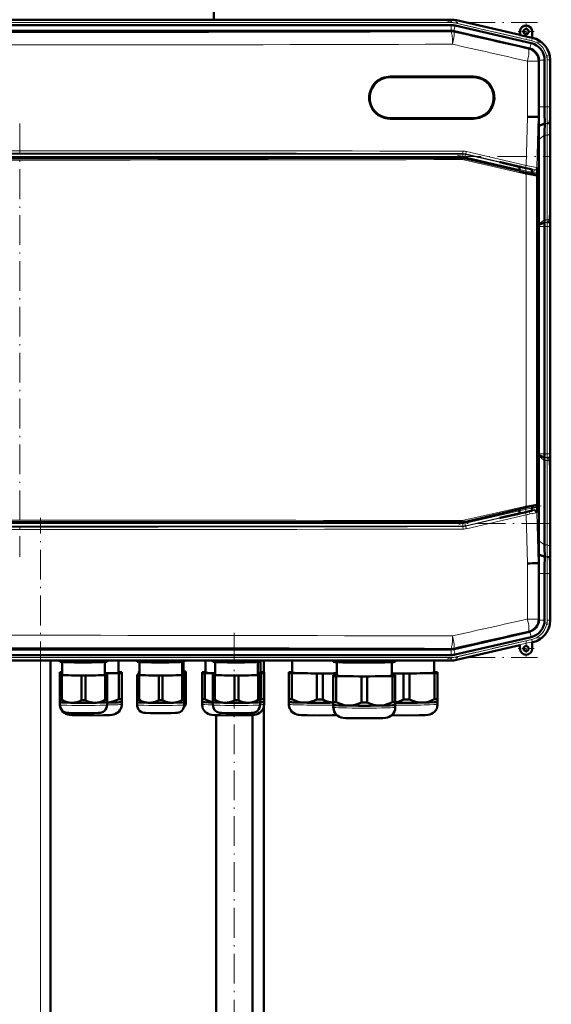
# Model space of a CAD drawing. Extents: x -1976 to 2357, y -1962 to 888.
# Tile 20 of 53: x -1455 to -1241, y -142 to 255. Entities that reach past the tile are written whole.
import ezdxf

# ---------------------------------------------------------------- set-up
doc = ezdxf.new("R2010")
doc.units = 0
doc.linetypes.add('DASHDOT', pattern=[18.5, 12, -3, 0.5, -3])

msp = doc.modelspace()

# ---------------------------------------------------------------- linework, layer by layer
at = {"color": 7, "lineweight": 50}
for p, q in [((-1281.06, 255.21), (-1629.12, 255.21)), ((-1296.05, 255.21), (-1608.85, 255.21)), ((-1296.05, 255.21), (-1281.06, 255.21)), ((-1278.98, 254.98), (-1253.4, 249.07)), ((-1278.98, 254.98), (-1253.4, 249.07)), ((-1629.09, 250.74), (-1281.08, 250.74)), ((-1296.05, 253.03), (-1608.85, 253.03)), ((-1296.05, 253.03), (-1281.06, 253.03)), ((-1281.08, 250.74), (-1281.06, 250.74)), ((-1249.58, 243.6), (-1279.96, 250.61)), ((-1279.47, 252.85), (-1248.9, 245.79)), ((-1253.4, 249.07), (-1253.4, 250.42)), ((-1253.33, 248.99), (-1253.33, 250.42)), ((-1248.47, 250.42), (-1248.47, 247.86)), ((-1248.4, 250.42), (-1248.4, 247.92)), ((-1253.33, 248.99), (-1253.4, 249.07)), ((-1253.33, 248.99), (-1248.47, 247.86)), ((-1248.47, 247.86), (-1248.4, 247.92)), ((-1248.4, 247.92), (-1248.21, 247.87)), ((-1245.71, 238.73), (-1245.71, 238.91)), ((-1245.71, 238.73), (-1245.71, 220.11)), ((-1243.42, 238.91), (-1243.42, 220.11)), ((-1241.24, 239.11), (-1241.24, 220.11)), ((-1241.24, 238.91), (-1241.24, 220.11)), ((-1305.71, 232.01), (-1272.21, 232.01)), ((-1272.21, 215.51), (-1305.71, 215.51)), ((-1246.38, 215.98), (-1246.03, 215.97)), ((-1245.7, 215.97), (-1246.03, 215.97)), ((-1241.21, 215.96), (-1241.38, 213.77)), ((-1243.38, 213.37), (-1245.76, 212.39)), ((-1241.24, 213.03), (-1241.24, 178.89)), ((-1241.24, 213.03), (-1241.24, 178.89)), ((-1245.81, 175.97), (-1245.81, 206.93)), ((-1243.42, 208.62), (-1243.42, 174.47)), ((-1276.98, 199.5), (-1633.19, 199.5)), ((-1275.85, 199.37), (-1253.53, 194.21)), ((-1254.29, 196.04), (-1261.54, 197.71)), ((-1261.15, 197.71), (-1261.54, 197.71)), ((-1261.15, 197.71), (-1254.29, 196.13)), ((-1254.29, 196.13), (-1252.87, 195.8)), ((-1254.29, 196.04), (-1254.29, 196.13)), ((-1253.53, 195.87), (-1254.29, 196.04)), ((-1253.53, 195.95), (-1253.53, 194.14)), ((-1252.87, 195.8), (-1252.17, 195.64)), ((-1252.17, 195.64), (-1252.02, 195.61)), ((-1252.02, 195.61), (-1251.04, 195.38)), ((-1248.54, 194.77), (-1248.54, 192.98)), ((-1248.54, 193.06), (-1248.43, 193.04)), ((-1248.43, 193.04), (-1247.85, 192.89)), ((-1247.85, 192.89), (-1246.83, 192.65)), ((-1246.46, 193.7), (-1246.5, 192.38)), ((-1246.45, 192.16), (-1246.45, 59.78)), ((-1246.45, 175.98), (-1245.81, 175.97)), ((-1245.72, 172.85), (-1245.81, 175.97)), ((-1241.26, 175.96), (-1241.43, 173.77)), ((-1245.71, 172.43), (-1245.72, 172.85)), ((-1243.43, 173.38), (-1245.71, 172.43)), ((-1245.71, 171.82), (-1245.71, 172.43)), ((-1245.71, 80.11), (-1245.71, 171.82)), ((-1243.42, 171.82), (-1243.42, 80.11)), ((-1241.24, 171.82), (-1241.24, 80.11)), ((-1241.24, 171.82), (-1241.24, 80.11)), ((-1245.71, 79.5), (-1245.72, 79.08)), ((-1245.71, 80.11), (-1245.71, 79.5)), ((-1243.43, 78.55), (-1245.71, 79.5)), ((-1246.45, 75.95), (-1245.81, 75.96)), ((-1245.72, 79.08), (-1245.81, 75.96)), ((-1245.81, 75.96), (-1245.81, 45)), ((-1243.42, 43.31), (-1243.42, 77.45)), ((-1241.26, 75.96), (-1241.43, 78.15)), ((-1241.24, 38.89), (-1241.24, 73.03)), ((-1241.24, 38.89), (-1241.24, 73.03)), ((-1253.53, 57.73), (-1275.85, 52.58)), ((-1254.29, 55.89), (-1261.54, 54.21)), ((-1261.15, 54.21), (-1254.29, 55.8)), ((-1254.29, 55.8), (-1252.87, 56.13)), ((-1253.53, 56.06), (-1254.29, 55.89)), ((-1254.29, 55.89), (-1254.29, 55.8)), ((-1253.53, 57.81), (-1253.53, 55.98)), ((-1252.87, 56.13), (-1252.17, 56.29)), ((-1252.17, 56.29), (-1252.02, 56.32)), ((-1252.02, 56.32), (-1251.04, 56.55)), ((-1248.54, 57.16), (-1248.54, 58.96)), ((-1248.43, 58.91), (-1248.54, 58.88)), ((-1247.85, 59.06), (-1248.43, 58.91)), ((-1246.83, 59.29), (-1247.85, 59.06)), ((-1246.46, 58.23), (-1246.5, 59.56)), ((-1633.19, 52.45), (-1276.98, 52.45)), ((-1261.15, 54.21), (-1261.54, 54.21)), ((-1246.03, 35.96), (-1246.38, 35.95)), ((-1245.7, 35.96), (-1246.03, 35.96)), ((-1243.38, 38.55), (-1245.76, 39.54)), ((-1245.76, 39.54), (-1245.73, 37.78)), ((-1245.73, 37.78), (-1245.7, 35.96)), ((-1241.21, 35.96), (-1241.38, 38.15)), ((-1245.71, 13.2), (-1245.71, 31.82)), ((-1243.42, 13.02), (-1243.42, 31.82)), ((-1241.24, 12.82), (-1241.24, 31.82)), ((-1241.24, 13.02), (-1241.24, 31.82)), ((-1245.71, 13.2), (-1245.71, 13.02)), ((-1249.58, 8.33), (-1279.96, 1.32)), ((-1279.47, -0.92), (-1248.9, 6.14)), ((-1248.4, 4.01), (-1248.21, 4.06)), ((-1248.4, 1.51), (-1248.4, 4.01)), ((-1629.09, 1.19), (-1281.08, 1.19)), ((-1281.08, 1.19), (-1281.06, 1.19)), ((-1278.98, -3.05), (-1253.4, 2.85)), ((-1253.4, 2.85), (-1253.4, 1.51)), ((-1281.06, -3.29), (-1629.12, -3.29)), ((-1296.05, -1.1), (-1608.85, -1.1)), ((-1296.05, -3.29), (-1608.85, -3.29)), ((-1442.69, -579.04), (-1442.69, -3.29)), ((-1438.86, -3.64), (-1438.86, -3.29)), ((-1438.86, -3.64), (-1438.86, -3.81)), ((-1438.81, -3.82), (-1438.86, -3.81)), ((-1438.08, -3.67), (-1438.08, -3.29)), ((-1437.96, -9.1), (-1437.96, -3.91)), ((-1430.14, -3.79), (-1430.14, -3.29)), ((-1428.58, -3.79), (-1428.58, -3.29)), ((-1420.76, -3.91), (-1420.76, -9.1)), ((-1420.64, -3.67), (-1420.64, -3.29)), ((-1419.91, -3.82), (-1419.86, -3.81)), ((-1419.86, -3.64), (-1419.86, -3.29)), ((-1419.86, -3.81), (-1419.86, -3.64)), ((-1415.26, -8.2), (-1415.26, -3.29)), ((-1407.74, -3.64), (-1407.74, -3.29)), ((-1407.74, -3.64), (-1407.74, -3.81)), ((-1407.69, -3.82), (-1407.74, -3.81)), ((-1406.96, -3.67), (-1406.96, -3.29)), ((-1406.84, -9.1), (-1406.84, -3.9)), ((-1399.02, -3.79), (-1399.02, -3.29)), ((-1397.46, -3.79), (-1397.46, -3.29)), ((-1389.64, -3.9), (-1389.64, -9.1)), ((-1389.52, -3.67), (-1389.52, -3.29)), ((-1388.97, -3.85), (-1388.97, -7.9)), ((-1388.78, -3.82), (-1388.74, -3.81)), ((-1388.74, -3.64), (-1388.74, -3.29)), ((-1388.74, -3.81), (-1388.74, -3.64)), ((-1380.22, -3.29), (-1380.22, -8.2)), ((-1377.18, -3.64), (-1377.18, -3.29)), ((-1377.18, -3.64), (-1377.18, -3.81)), ((-1377.14, -3.82), (-1377.18, -3.81)), ((-1376.41, -3.67), (-1376.41, -3.29)), ((-1376.28, -9.1), (-1376.28, -3.91)), ((-1368.46, -3.79), (-1368.46, -3.29)), ((-1366.91, -3.79), (-1366.91, -3.29)), ((-1359.08, -3.91), (-1359.08, -9.1)), ((-1358.96, -3.67), (-1358.96, -3.29)), ((-1358.23, -3.82), (-1358.18, -3.81)), ((-1358.18, -3.64), (-1358.18, -3.29)), ((-1358.18, -3.81), (-1358.18, -3.64)), ((-1357.92, -8.2), (-1357.92, -3.29)), ((-1356.69, -3.29), (-1356.69, -8.04)), ((-1345.22, -3.29), (-1345.22, -8.2)), ((-1328.62, -3.6), (-1328.62, -3.29)), ((-1328.62, -3.6), (-1328.62, -3.81)), ((-1328.56, -3.83), (-1328.62, -3.81)), ((-1327.43, -3.66), (-1327.43, -3.29)), ((-1327.27, -3.95), (-1327.27, -9.4)), ((-1317.3, -3.81), (-1317.3, -3.29)), ((-1314.93, -3.81), (-1314.93, -3.29)), ((-1304.97, -9.4), (-1304.97, -3.95)), ((-1304.8, -3.66), (-1304.8, -3.29)), ((-1303.68, -3.83), (-1303.62, -3.81)), ((-1303.62, -3.6), (-1303.62, -3.29)), ((-1303.62, -3.81), (-1303.62, -3.6)), ((-1296.05, -1.1), (-1281.06, -1.1)), ((-1287.92, -8.2), (-1287.92, -3.29)), ((-1407.07, -7.78), (-1407.07, -8.02)), ((-1388.85, -7.74), (-1388.97, -7.74)), ((-1388.07, -8.02), (-1388.07, -7.78)), ((-1438.91, -8.04), (-1438.91, -8.35)), ((-1438.91, -8.35), (-1438.91, -18.85)), ((-1438.86, -8.98), (-1438.86, -9.22)), ((-1438.86, -9.22), (-1438.86, -19.18)), ((-1437.96, -8.94), (-1438.08, -8.94)), ((-1438.08, -9.25), (-1430.14, -9.37)), ((-1438.08, -9.25), (-1438.08, -19.21)), ((-1430.14, -9.37), (-1430.14, -19.33)), ((-1428.58, -9.37), (-1420.64, -9.25)), ((-1428.58, -9.37), (-1428.58, -19.33)), ((-1420.76, -8.49), (-1415.1, -8.4)), ((-1420.64, -8.94), (-1420.76, -8.94)), ((-1420.64, -9.25), (-1420.64, -19.21)), ((-1419.86, -9.22), (-1419.86, -8.98)), ((-1419.86, -9.22), (-1419.86, -19.18)), ((-1415.1, -7.99), (-1415.26, -7.99)), ((-1415.1, -8.4), (-1415.1, -18.91)), ((-1413.91, -8.35), (-1413.91, -8.04)), ((-1413.91, -8.35), (-1413.91, -18.85)), ((-1407.74, -8.98), (-1407.74, -9.22)), ((-1407.74, -9.22), (-1407.74, -19.17)), ((-1407.07, -8.02), (-1407.07, -8.95)), ((-1406.84, -8.94), (-1406.96, -8.94)), ((-1406.96, -9.25), (-1399.02, -9.37)), ((-1406.96, -9.25), (-1406.96, -19.21)), ((-1399.02, -9.37), (-1399.02, -19.33)), ((-1397.46, -9.37), (-1389.52, -9.25)), ((-1397.46, -9.37), (-1397.46, -19.33)), ((-1389.64, -8.06), (-1388.85, -8.05)), ((-1389.52, -8.94), (-1389.64, -8.94)), ((-1389.52, -9.25), (-1389.52, -19.21)), ((-1388.85, -8.05), (-1388.85, -8.97)), ((-1388.74, -9.22), (-1388.74, -8.98)), ((-1388.74, -9.22), (-1388.74, -19.17)), ((-1388.07, -8.02), (-1388.07, -17.97)), ((-1381.57, -8.04), (-1381.57, -8.35)), ((-1381.57, -8.35), (-1381.57, -18.85)), ((-1380.22, -7.99), (-1380.38, -7.99)), ((-1380.38, -8.4), (-1376.28, -8.47)), ((-1380.38, -8.4), (-1380.38, -18.91)), ((-1377.18, -8.98), (-1377.18, -9.22)), ((-1377.18, -9.22), (-1377.18, -19.18)), ((-1376.28, -8.94), (-1376.41, -8.94)), ((-1376.41, -9.25), (-1368.46, -9.37)), ((-1376.41, -9.25), (-1376.41, -19.21)), ((-1368.46, -9.37), (-1368.46, -19.33)), ((-1366.91, -9.37), (-1358.96, -9.25)), ((-1366.91, -9.37), (-1366.91, -19.33)), ((-1359.08, -8.42), (-1357.76, -8.4)), ((-1358.96, -8.94), (-1359.08, -8.94)), ((-1358.96, -9.25), (-1358.96, -19.21)), ((-1358.18, -9.22), (-1358.18, -8.98)), ((-1358.18, -9.22), (-1358.18, -19.18)), ((-1357.76, -7.99), (-1357.92, -7.99)), ((-1357.76, -8.4), (-1357.76, -18.91)), ((-1356.57, -8.35), (-1356.57, -8.04)), ((-1356.57, -8.35), (-1356.57, -18.85)), ((-1346.57, -8.04), (-1346.57, -8.35)), ((-1346.57, -8.35), (-1346.57, -18.85)), ((-1345.22, -7.99), (-1345.38, -7.99)), ((-1345.38, -8.4), (-1335.26, -8.56)), ((-1345.38, -8.4), (-1345.38, -18.91)), ((-1335.26, -8.56), (-1335.26, -19.06)), ((-1332.88, -8.56), (-1327.27, -8.47)), ((-1332.88, -8.56), (-1332.88, -19.06)), ((-1328.62, -9.24), (-1328.62, -9.55)), ((-1328.62, -9.55), (-1328.62, -20.05)), ((-1327.27, -9.19), (-1327.43, -9.19)), ((-1327.43, -9.6), (-1317.3, -9.76)), ((-1327.43, -9.6), (-1327.43, -20.11)), ((-1317.3, -9.76), (-1317.3, -20.26)), ((-1314.93, -9.76), (-1304.8, -9.6)), ((-1314.93, -9.76), (-1314.93, -20.26)), ((-1304.97, -8.49), (-1300.26, -8.56)), ((-1304.8, -9.19), (-1304.97, -9.19)), ((-1304.8, -9.6), (-1304.8, -20.11)), ((-1303.62, -9.55), (-1303.62, -9.24)), ((-1303.62, -9.55), (-1303.62, -20.05)), ((-1300.26, -8.56), (-1300.26, -19.06)), ((-1297.88, -8.56), (-1287.76, -8.4)), ((-1297.88, -8.56), (-1297.88, -19.06)), ((-1287.76, -7.99), (-1287.92, -7.99)), ((-1287.76, -8.4), (-1287.76, -18.91)), ((-1286.57, -8.35), (-1286.57, -8.04)), ((-1286.57, -8.35), (-1286.57, -18.85)), ((-1438.91, -18.85), (-1438.91, -20.01)), ((-1438.86, -19.18), (-1438.86, -20.11)), ((-1419.86, -20.11), (-1419.86, -19.18)), ((-1413.91, -20.01), (-1413.91, -18.85)), ((-1407.74, -19.17), (-1407.74, -20.11)), ((-1388.74, -20.11), (-1388.74, -19.17)), ((-1388.07, -18.91), (-1388.07, -17.97)), ((-1388.07, -18.9), (-1388.07, -19.99)), ((-1388.07, -18.91), (-1388.07, -18.91)), ((-1381.57, -18.85), (-1381.57, -20.01)), ((-1377.18, -19.18), (-1377.18, -20.11)), ((-1358.18, -20.11), (-1358.18, -19.18)), ((-1356.57, -20.01), (-1356.57, -18.85)), ((-1346.57, -18.85), (-1346.57, -20.01)), ((-1286.57, -20.01), (-1286.57, -18.85)), ((-1438.91, -20), (-1438.91, -20.95)), ((-1438.91, -20.01), (-1438.91, -20.01)), ((-1438.86, -21.19), (-1438.86, -20.1)), ((-1438.86, -20.11), (-1438.86, -20.11)), ((-1419.86, -20.1), (-1419.86, -21.19)), ((-1419.86, -20.11), (-1419.86, -20.11)), ((-1413.92, -20.01), (-1413.91, -20.01)), ((-1413.91, -20.95), (-1413.91, -20)), ((-1407.74, -21.19), (-1407.74, -20.1)), ((-1407.74, -20.11), (-1407.74, -20.11)), ((-1388.74, -20.1), (-1388.74, -21.19)), ((-1388.74, -20.11), (-1388.74, -20.11)), ((-1381.57, -20), (-1381.57, -20.95)), ((-1381.56, -20.01), (-1381.57, -20.01)), ((-1377.18, -21.19), (-1377.18, -20.1)), ((-1377.18, -20.11), (-1377.18, -20.11)), ((-1358.19, -20.11), (-1358.18, -20.11)), ((-1358.18, -20.1), (-1358.18, -21.19)), ((-1356.69, -21.94), (-1356.69, -316.04)), ((-1356.57, -20.95), (-1356.57, -20)), ((-1356.57, -20.01), (-1356.57, -20.01)), ((-1346.57, -20), (-1346.57, -20.95)), ((-1346.56, -20.01), (-1346.57, -20.01)), ((-1328.62, -20.05), (-1328.62, -21.2)), ((-1328.62, -21.2), (-1328.62, -22.15)), ((-1328.61, -21.21), (-1328.62, -21.2)), ((-1303.62, -21.2), (-1303.62, -20.05)), ((-1303.62, -22.15), (-1303.62, -21.2)), ((-1303.62, -21.21), (-1303.62, -21.2)), ((-1286.57, -20.95), (-1286.57, -20)), ((-1286.57, -20.01), (-1286.57, -20.01)), ((-1375.87, -376.04), (-1375.87, -25.32)), ((-1361.27, -376.04), (-1361.27, -25.27))]:
    msp.add_line(p, q, dxfattribs=at)
at = {"color": 7, "lineweight": 18}
for p, q in [((-1629.12, 255.03), (-1281.06, 255.03)), ((-1281.06, 255.03), (-1281.06, 255.21)), ((-1281.06, 255.03), (-1281.06, 254.03)), ((-1279.02, 254.8), (-1279.24, 253.82)), ((-1279.02, 254.8), (-1278.98, 254.98)), ((-1279.02, 254.8), (-1248.39, 247.73)), ((-1629.12, 254.03), (-1281.06, 254.03)), ((-1281.13, 250.32), (-1281.08, 250.74)), ((-1281.06, 250.74), (-1281.06, 253.03)), ((-1279.96, 250.61), (-1280.01, 250.19)), ((-1279.98, 250.62), (-1279.47, 252.85)), ((-1279.24, 253.82), (-1248.62, 246.75)), ((-1253.33, 250.42), (-1253.4, 250.42)), ((-1248.47, 250.42), (-1248.4, 250.42)), ((-1248.39, 247.73), (-1248.62, 246.75)), ((-1248.39, 247.73), (-1248.21, 247.87)), ((-1249.91, 243.34), (-1249.58, 243.6)), ((-1249.41, 243.56), (-1248.9, 245.79)), ((-1250.33, 216.04), (-1250.33, 238.47)), ((-1246.03, 238.47), (-1250.33, 238.47)), ((-1245.71, 238.73), (-1246.03, 238.47)), ((-1246.03, 238.47), (-1246.03, 215.97)), ((-1245.71, 238.91), (-1243.42, 238.91)), ((-1242.42, 238.96), (-1242.42, 220.11)), ((-1242.42, 238.96), (-1241.42, 238.96)), ((-1241.24, 239.11), (-1241.42, 238.96)), ((-1241.42, 238.96), (-1241.42, 220.11)), ((-1272.15, 232.51), (-1305.66, 232.51)), ((-1245.71, 220.11), (-1243.42, 220.11)), ((-1243.42, 220.11), (-1242.42, 220.11)), ((-1241.42, 220.11), (-1242.42, 220.11)), ((-1241.42, 220.11), (-1241.24, 220.11)), ((-1305.66, 215.01), (-1272.15, 215.01)), ((-1250.85, 196.42), (-1250.33, 216.04)), ((-1246.03, 215.97), (-1246.57, 195.53)), ((-1242.38, 213.37), (-1243.38, 213.37)), ((-1243.42, 208.62), (-1245.81, 206.93)), ((-1242.42, 208.62), (-1243.42, 208.62)), ((-1242.42, 208.62), (-1242.42, 174.47)), ((-1241.42, 209.3), (-1241.42, 175.16)), ((-1633.72, 200.98), (-1276.45, 200.98)), ((-1276.45, 199.98), (-1633.72, 199.98)), ((-1277, 199.29), (-1276.98, 199.5)), ((-1276.45, 200.98), (-1276.43, 201.19)), ((-1276.45, 199.98), (-1276.45, 200.98)), ((-1250.8, 192.94), (-1275.93, 198.67)), ((-1275.85, 199.37), (-1275.87, 199.16)), ((-1275.87, 199.16), (-1250.76, 193.42)), ((-1275.55, 199.88), (-1275.33, 200.85)), ((-1253.53, 194.79), (-1275.55, 199.88)), ((-1275.31, 201.06), (-1275.33, 200.85)), ((-1275.33, 200.85), (-1253.53, 195.82)), ((-1251.21, 195.44), (-1275.31, 201.06)), ((-1274.96, 202.04), (-1250.85, 196.42)), ((-1248.54, 194.67), (-1247.67, 194.47)), ((-1246.57, 195.53), (-1246.44, 195.41)), ((-1250.8, 59.01), (-1250.8, 192.94)), ((-1247.89, 193.49), (-1248.54, 193.64)), ((-1247.89, 193.49), (-1247.67, 194.47)), ((-1247.67, 194.47), (-1247.79, 194.58)), ((-1246.89, 192.61), (-1246.83, 192.65)), ((-1246.45, 192.16), (-1246.5, 192.12)), ((-1246.5, 192.12), (-1246.5, 59.82)), ((-1241.26, 175.96), (-1241.21, 175.96)), ((-1243.42, 174.47), (-1245.72, 172.85)), ((-1243.42, 171.82), (-1245.71, 171.82)), ((-1242.43, 173.38), (-1243.43, 173.38)), ((-1242.42, 174.47), (-1243.42, 174.47)), ((-1242.42, 171.82), (-1243.42, 171.82)), ((-1242.42, 171.82), (-1241.42, 171.82)), ((-1242.42, 171.82), (-1242.42, 80.11)), ((-1241.24, 171.82), (-1241.42, 171.82)), ((-1241.42, 171.82), (-1241.42, 80.11)), ((-1243.42, 80.11), (-1245.71, 80.11)), ((-1242.42, 80.11), (-1243.42, 80.11)), ((-1242.42, 80.11), (-1241.42, 80.11)), ((-1241.24, 80.11), (-1241.42, 80.11)), ((-1243.42, 77.45), (-1245.72, 79.08)), ((-1242.43, 78.55), (-1243.43, 78.55)), ((-1242.42, 77.45), (-1243.42, 77.45)), ((-1242.42, 43.31), (-1242.42, 77.45)), ((-1241.42, 42.63), (-1241.42, 76.77)), ((-1241.21, 75.96), (-1241.26, 75.96)), ((-1246.5, 59.82), (-1246.45, 59.78)), ((-1275.93, 53.27), (-1250.8, 59.01)), ((-1250.76, 58.52), (-1275.87, 52.78)), ((-1275.55, 52.05), (-1253.53, 57.13)), ((-1253.53, 56.11), (-1275.33, 51.07)), ((-1275.31, 50.87), (-1251.21, 56.49)), ((-1248.54, 58.29), (-1247.89, 58.44)), ((-1247.67, 57.46), (-1248.54, 57.26)), ((-1247.89, 58.44), (-1247.67, 57.46)), ((-1247.79, 57.34), (-1247.67, 57.46)), ((-1246.83, 59.29), (-1246.89, 59.34)), ((-1246.44, 56.51), (-1246.57, 56.4)), ((-1246.57, 56.4), (-1246.03, 35.96)), ((-1633.72, 51.95), (-1276.45, 51.95)), ((-1276.98, 52.45), (-1277, 52.66)), ((-1276.45, 51.95), (-1276.45, 50.95)), ((-1275.85, 52.58), (-1275.87, 52.78)), ((-1275.55, 52.05), (-1275.33, 51.07)), ((-1250.85, 55.51), (-1274.96, 49.89)), ((-1250.33, 35.89), (-1250.85, 55.51)), ((-1276.45, 50.95), (-1633.72, 50.95)), ((-1276.45, 50.95), (-1276.43, 50.74)), ((-1275.31, 50.87), (-1275.33, 51.07)), ((-1243.42, 43.31), (-1245.81, 45)), ((-1242.42, 43.31), (-1243.42, 43.31)), ((-1250.33, 13.45), (-1250.33, 35.89)), ((-1246.03, 35.96), (-1246.03, 13.45)), ((-1242.38, 38.55), (-1243.38, 38.55)), ((-1245.71, 31.82), (-1243.42, 31.82)), ((-1243.42, 31.82), (-1242.42, 31.82)), ((-1241.42, 31.82), (-1242.42, 31.82)), ((-1242.42, 12.97), (-1242.42, 31.82)), ((-1241.42, 31.82), (-1241.24, 31.82)), ((-1241.42, 12.97), (-1241.42, 31.82)), ((-1250.33, 13.45), (-1246.03, 13.45)), ((-1245.71, 13.2), (-1246.03, 13.45)), ((-1245.71, 13.02), (-1243.42, 13.02)), ((-1241.42, 12.97), (-1242.42, 12.97)), ((-1241.42, 12.97), (-1241.24, 12.82)), ((-1249.91, 8.58), (-1249.58, 8.33)), ((-1249.41, 8.37), (-1248.9, 6.14)), ((-1279.24, -1.9), (-1248.62, 5.17)), ((-1279.02, -2.87), (-1248.39, 4.2)), ((-1248.62, 5.17), (-1248.39, 4.2)), ((-1248.21, 4.05), (-1248.39, 4.2)), ((-1281.13, 1.61), (-1281.08, 1.19)), ((-1281.06, 1.19), (-1281.06, -1.1)), ((-1279.96, 1.32), (-1280.01, 1.74)), ((-1279.98, 1.31), (-1279.47, -0.92)), ((-1629.12, -2.1), (-1281.06, -2.1)), ((-1629.12, -3.1), (-1281.06, -3.1)), ((-1446.69, -579.04), (-1446.69, -3.29)), ((-1281.06, -3.1), (-1281.06, -2.1)), ((-1281.06, -3.1), (-1281.06, -3.29)), ((-1279.02, -2.87), (-1279.24, -1.9)), ((-1279.02, -2.87), (-1278.98, -3.05))]:
    msp.add_line(p, q, dxfattribs=at)
at = {"color": 7, "linetype": 'DASHDOT', "lineweight": 18}
for p, q in [((-1282.56, 254.59), (-1245.3, 245.99)), ((-1663.92, 254.03), (-1246.25, 254.03)), ((-1242.42, 240.85), (-1242.42, 218.22)), ((-1455.08, 213.35), (-1455.08, 38.59)), ((-1669.45, 199.98), (-1240.73, 199.98)), ((-1278.58, 200.58), (-1244.87, 192.79)), ((-1242.42, 180.99), (-1242.42, 70.93)), ((-1244.87, 59.13), (-1278.58, 51.35)), ((-1240.73, 51.95), (-1669.45, 51.95)), ((-1446.69, -636.61), (-1446.69, 54.29)), ((-1242.42, 33.71), (-1242.42, 11.08)), ((-1368.57, -411.11), (-1368.57, 9.75)), ((-1282.56, -2.66), (-1245.3, 5.94)), ((-1663.92, -2.1), (-1246.25, -2.1))]:
    msp.add_line(p, q, dxfattribs=at)
at = {"color": 7, "linetype": 'DASHDOT', "lineweight": 18, "ltscale": 0.1625}
for p, q in [((-1247.65, 250.42), (-1254.15, 250.42)), ((-1250.9, 253.67), (-1250.9, 247.17)), ((-1250.9, 4.76), (-1250.9, -1.74)), ((-1247.65, 1.51), (-1254.15, 1.51))]:
    msp.add_line(p, q, dxfattribs=at)
at = {"color": 7, "linetype": 'DASHDOT', "lineweight": 18, "ltscale": 0.019627}
msp.add_line((-1251.04, 195.45), (-1251.04, 194.66), dxfattribs=at)
at = {"color": 7, "linetype": 'DASHDOT', "lineweight": 18, "ltscale": 0.08985}
msp.add_line((-1251.03, 196.25), (-1251.03, 192.66), dxfattribs=at)
at = {"color": 7, "linetype": 'DASHDOT', "lineweight": 18, "ltscale": 0.019614}
msp.add_line((-1251.04, 56.48), (-1251.04, 57.27), dxfattribs=at)
at = {"color": 7, "linetype": 'DASHDOT', "lineweight": 18, "ltscale": 0.089713}
msp.add_line((-1251.03, 59.26), (-1251.03, 55.68), dxfattribs=at)
at = {"color": 7, "lineweight": 18}
for points in [[(-1247.79, 194.58), (-1247.8, 194.59), (-1247.81, 194.59), (-1247.93, 194.63), (-1249.61, 195.06), (-1251.21, 195.44)], [(-1250.85, 196.42), (-1247.41, 195.73), (-1246.62, 195.55), (-1246.58, 195.54), (-1246.57, 195.53)], [(-1246.5, 192.12), (-1246.5, 192.12), (-1246.52, 192.12), (-1246.61, 192.13), (-1247.37, 192.26), (-1250.8, 192.94)], [(-1250.76, 193.42), (-1248.46, 192.91), (-1247.08, 192.63), (-1246.91, 192.61), (-1246.89, 192.61), (-1246.89, 192.61), (-1246.89, 192.61)], [(-1250.8, 59.01), (-1247.3, 59.7), (-1246.63, 59.82), (-1246.53, 59.83), (-1246.51, 59.83), (-1246.5, 59.83), (-1246.5, 59.82)], [(-1246.89, 59.34), (-1246.89, 59.34), (-1246.9, 59.34), (-1246.98, 59.33), (-1247.63, 59.21), (-1250.76, 58.52)], [(-1248.07, 57.25), (-1247.83, 57.33), (-1247.8, 57.34), (-1247.79, 57.34)], [(-1246.57, 56.4), (-1246.58, 56.39), (-1246.62, 56.38), (-1246.92, 56.3)]]:
    msp.add_lwpolyline(points, dxfattribs=at)
at = {"color": 7, "lineweight": 50}
for points in [[(-1251.04, 195.38), (-1249.58, 195.04), (-1248.62, 194.79), (-1248.45, 194.74), (-1248.43, 194.74), (-1248.43, 194.73)], [(-1248.43, 194.73), (-1248.43, 194.73), (-1248.44, 194.73), (-1248.44, 194.73), (-1248.54, 194.74)], [(-1253.53, 194.14), (-1253.52, 194.13), (-1253.52, 194.13), (-1253.49, 194.12), (-1253.13, 194.02), (-1250.12, 193.31), (-1248.58, 192.99), (-1248.54, 192.98), (-1248.54, 192.98), (-1248.54, 192.98)], [(-1250.48, 58.56), (-1252.63, 58.05), (-1253.43, 57.84), (-1253.52, 57.81), (-1253.52, 57.81), (-1253.53, 57.81)], [(-1251.04, 56.55), (-1249.58, 56.89), (-1248.62, 57.14), (-1248.45, 57.18), (-1248.43, 57.19), (-1248.43, 57.19)], [(-1248.54, 58.96), (-1248.54, 58.96), (-1248.54, 58.96), (-1248.55, 58.96), (-1248.65, 58.95), (-1249.5, 58.77), (-1250.48, 58.56)], [(-1248.43, 57.19), (-1248.43, 57.2), (-1248.44, 57.2), (-1248.44, 57.2), (-1248.54, 57.18)], [(-1434.11, -4.02), (-1436.08, -3.91), (-1438.08, -3.67)], [(-1430.14, -3.79), (-1432.14, -3.97), (-1434.11, -4.02)], [(-1424.61, -4.02), (-1426.58, -3.97), (-1428.58, -3.79)], [(-1420.64, -3.67), (-1422.64, -3.91), (-1424.61, -4.02)], [(-1402.99, -4.01), (-1404.96, -3.91), (-1406.96, -3.67)], [(-1399.02, -3.79), (-1401.02, -3.97), (-1402.99, -4.01)], [(-1393.49, -4.01), (-1395.46, -3.97), (-1397.46, -3.79)], [(-1389.52, -3.67), (-1391.52, -3.91), (-1393.49, -4.01)], [(-1372.43, -4.02), (-1374.4, -3.91), (-1376.41, -3.67)], [(-1368.46, -3.79), (-1370.46, -3.97), (-1372.43, -4.02)], [(-1362.93, -4.02), (-1364.9, -3.97), (-1366.91, -3.79)], [(-1358.96, -3.67), (-1360.96, -3.91), (-1362.93, -4.02)], [(-1322.37, -4.08), (-1323.62, -4.04), (-1324.88, -3.95), (-1326.15, -3.83), (-1327.43, -3.66)], [(-1317.3, -3.81), (-1318.67, -3.95), (-1320.01, -4.04), (-1321.19, -4.08), (-1322.37, -4.08)], [(-1309.87, -4.08), (-1311.05, -4.08), (-1312.23, -4.04), (-1313.57, -3.95), (-1314.93, -3.81)], [(-1304.8, -3.66), (-1306.09, -3.83), (-1307.35, -3.95), (-1308.61, -4.04), (-1309.87, -4.08)], [(-1434.11, -20.32), (-1435, -20.25), (-1435.89, -20.07), (-1436.77, -19.8), (-1437.42, -19.53), (-1438.08, -19.21)], [(-1430.14, -19.33), (-1431.12, -19.76), (-1432.11, -20.07), (-1433.11, -20.27), (-1434.11, -20.32)], [(-1424.61, -20.32), (-1425.61, -20.27), (-1426.61, -20.07), (-1427.6, -19.76), (-1428.58, -19.33)], [(-1420.64, -19.21), (-1421.3, -19.53), (-1421.95, -19.8), (-1422.83, -20.07), (-1423.72, -20.25), (-1424.61, -20.32)], [(-1415.1, -18.91), (-1416.28, -19.45), (-1417.47, -19.86), (-1418.66, -20.14), (-1419.86, -20.27)], [(-1402.99, -20.32), (-1403.88, -20.25), (-1404.77, -20.07), (-1405.64, -19.8), (-1406.3, -19.53), (-1406.96, -19.21)], [(-1399.02, -19.33), (-1400, -19.76), (-1400.99, -20.07), (-1401.98, -20.26), (-1402.99, -20.32)], [(-1393.49, -20.32), (-1394.49, -20.26), (-1395.49, -20.07), (-1396.47, -19.76), (-1397.46, -19.33)], [(-1389.52, -19.21), (-1390.17, -19.53), (-1390.83, -19.8), (-1391.71, -20.07), (-1392.6, -20.25), (-1393.49, -20.32)], [(-1377.18, -20.07), (-1378.25, -19.79), (-1379.32, -19.4), (-1380.38, -18.91)], [(-1372.43, -20.32), (-1373.32, -20.25), (-1374.21, -20.07), (-1375.09, -19.8), (-1375.75, -19.53), (-1376.41, -19.21)], [(-1368.46, -19.33), (-1369.45, -19.76), (-1370.44, -20.07), (-1371.43, -20.27), (-1372.43, -20.32)], [(-1362.93, -20.32), (-1363.94, -20.27), (-1364.93, -20.07), (-1365.92, -19.76), (-1366.91, -19.33)], [(-1358.96, -19.21), (-1359.62, -19.53), (-1360.28, -19.8), (-1361.16, -20.07), (-1362.04, -20.25), (-1362.93, -20.32)], [(-1340.32, -20.28), (-1340.94, -20.25), (-1341.56, -20.18), (-1342.21, -20.07), (-1342.86, -19.91), (-1344.12, -19.48), (-1345.38, -18.91)], [(-1335.26, -19.06), (-1336.51, -19.59), (-1337.77, -19.98), (-1338.42, -20.12), (-1339.07, -20.22), (-1339.69, -20.27), (-1340.32, -20.28)], [(-1328.62, -20.26), (-1329.57, -20.15), (-1330.52, -19.94), (-1331.47, -19.65), (-1332.17, -19.38), (-1332.88, -19.06)], [(-1300.26, -19.06), (-1301.37, -19.54), (-1302.49, -19.91), (-1303.62, -20.16)], [(-1292.82, -20.28), (-1293.44, -20.27), (-1294.07, -20.22), (-1294.72, -20.12), (-1295.36, -19.98), (-1296.62, -19.59), (-1297.88, -19.06)], [(-1287.76, -18.91), (-1289.01, -19.48), (-1290.27, -19.91), (-1290.92, -20.07), (-1291.58, -20.18), (-1292.2, -20.25), (-1292.82, -20.28)], [(-1426.41, -25.41), (-1431.49, -25.36), (-1433.89, -25.29), (-1434.96, -25.21), (-1435.72, -25.07), (-1436.42, -24.82), (-1437.08, -24.44), (-1437.67, -23.96), (-1438.15, -23.38), (-1438.53, -22.72), (-1438.78, -22), (-1438.9, -21.26), (-1438.91, -20.95)], [(-1429.36, -24.56), (-1433.49, -24.52), (-1435.28, -24.46), (-1436.05, -24.38), (-1436.66, -24.24), (-1437.28, -23.95), (-1437.84, -23.54), (-1438.29, -23.02), (-1438.62, -22.42), (-1438.81, -21.76), (-1438.86, -21.19)], [(-1429.36, -24.56), (-1425.23, -24.52), (-1423.44, -24.46), (-1422.66, -24.38), (-1422.06, -24.24), (-1421.44, -23.95), (-1420.88, -23.54), (-1420.43, -23.02), (-1420.1, -22.42), (-1419.91, -21.76), (-1419.86, -21.19)], [(-1426.41, -25.41), (-1421.34, -25.36), (-1418.94, -25.29), (-1417.87, -25.21), (-1417.1, -25.07), (-1416.41, -24.82), (-1415.74, -24.44), (-1415.16, -23.96), (-1414.67, -23.38), (-1414.3, -22.72), (-1414.05, -22), (-1413.92, -21.26), (-1413.91, -20.95)], [(-1398.24, -24.56), (-1402.37, -24.52), (-1404.16, -24.46), (-1404.93, -24.38), (-1405.54, -24.24), (-1406.16, -23.95), (-1406.72, -23.54), (-1407.17, -23.02), (-1407.49, -22.42), (-1407.69, -21.76), (-1407.74, -21.19)], [(-1398.24, -24.56), (-1394.11, -24.52), (-1392.32, -24.46), (-1391.54, -24.38), (-1390.94, -24.24), (-1390.31, -23.95), (-1389.76, -23.54), (-1389.31, -23.02), (-1388.98, -22.42), (-1388.79, -21.76), (-1388.74, -21.19)], [(-1369.07, -25.41), (-1374.14, -25.36), (-1376.54, -25.29), (-1377.62, -25.21), (-1378.38, -25.07), (-1379.07, -24.82), (-1379.74, -24.44), (-1380.32, -23.96), (-1380.81, -23.38), (-1381.18, -22.72), (-1381.44, -22), (-1381.56, -21.26), (-1381.57, -20.95)], [(-1367.68, -24.56), (-1371.81, -24.52), (-1373.6, -24.46), (-1374.38, -24.38), (-1374.98, -24.24), (-1375.61, -23.95), (-1376.16, -23.54), (-1376.61, -23.02), (-1376.94, -22.42), (-1377.13, -21.76), (-1377.18, -21.19)], [(-1369.07, -25.41), (-1363.99, -25.36), (-1361.6, -25.29), (-1360.52, -25.21), (-1359.76, -25.07), (-1359.06, -24.82), (-1358.4, -24.44), (-1357.81, -23.96), (-1357.33, -23.38), (-1356.95, -22.72), (-1356.7, -22), (-1356.58, -21.26), (-1356.57, -20.95)], [(-1367.68, -24.56), (-1363.55, -24.52), (-1361.76, -24.46), (-1360.99, -24.38), (-1360.38, -24.24), (-1359.76, -23.95), (-1359.21, -23.54), (-1358.76, -23.02), (-1358.43, -22.42), (-1358.23, -21.76), (-1358.18, -21.19)], [(-1334.07, -25.41), (-1339.14, -25.36), (-1341.54, -25.29), (-1342.62, -25.21), (-1343.38, -25.07), (-1344.07, -24.82), (-1344.74, -24.44), (-1345.32, -23.96), (-1345.81, -23.38), (-1346.18, -22.72), (-1346.44, -22), (-1346.56, -21.26), (-1346.57, -20.95)], [(-1316.12, -26.61), (-1321.19, -26.56), (-1323.59, -26.49), (-1324.66, -26.41), (-1325.43, -26.27), (-1326.12, -26.02), (-1326.79, -25.64), (-1327.37, -25.16), (-1327.86, -24.57), (-1328.23, -23.92), (-1328.48, -23.2), (-1328.61, -22.45), (-1328.62, -22.15)], [(-1322.37, -21.48), (-1322.99, -21.45), (-1323.61, -21.38), (-1324.26, -21.27), (-1324.91, -21.1), (-1326.17, -20.68), (-1327.43, -20.11)], [(-1317.3, -20.26), (-1318.56, -20.79), (-1319.82, -21.18), (-1320.47, -21.32), (-1321.12, -21.42), (-1321.74, -21.47), (-1322.37, -21.48)], [(-1316.12, -26.61), (-1311.04, -26.56), (-1308.64, -26.49), (-1307.57, -26.41), (-1306.81, -26.27), (-1306.11, -26.02), (-1305.45, -25.64), (-1304.86, -25.16), (-1304.38, -24.57), (-1304, -23.92), (-1303.75, -23.2), (-1303.63, -22.45), (-1303.62, -22.15)], [(-1309.87, -21.48), (-1310.49, -21.47), (-1311.11, -21.42), (-1311.76, -21.32), (-1312.41, -21.18), (-1313.67, -20.79), (-1314.93, -20.26)], [(-1304.8, -20.11), (-1306.06, -20.68), (-1307.32, -21.1), (-1307.97, -21.27), (-1308.63, -21.38), (-1309.24, -21.45), (-1309.87, -21.48)], [(-1299.07, -25.41), (-1293.99, -25.36), (-1291.6, -25.29), (-1290.52, -25.21), (-1289.76, -25.07), (-1289.06, -24.82), (-1288.4, -24.44), (-1287.81, -23.96), (-1287.33, -23.38), (-1286.95, -22.72), (-1286.7, -22), (-1286.58, -21.26), (-1286.57, -20.95)], [(-1334.07, -25.41), (-1329.07, -25.37), (-1327.2, -25.32)], [(-1299.07, -25.41), (-1304.06, -25.37), (-1305.06, -25.34)]]:
    msp.add_lwpolyline(points, dxfattribs=at)
for centre, radius in [((-1250.9, 250.42), 1.07), ((-1250.9, 250.42), 1), ((-1250.9, 1.51), 1)]:
    msp.add_circle(centre, radius, dxfattribs=at)
for centre, radius, start, end in [((-53523.95, 1024.33), 52152.82, 359.155013, 359.28955), ((-1281.06, 245.96), 9.25, 77.0008, 89.9996), ((-1281.06, 245.96), 9.25, 77.0007, 89.9996), ((-1281.06, 245.97), 7.06, 77.0006, 89.9996), ((-1250.9, 250.42), 2.5, 0, 180), ((-1250.9, 250.42), 2.43, 360, 180), ((-1250.48, 238.91), 9.25, 359.9943, 77.0057), ((-1250.23, 239.11), 8.99, 359.9916, 77.0084), ((-1250.71, 238.72), 5.01, 2.1031, 74.9072), ((-1250.48, 238.91), 7.06, 359.9966, 77.0032), ((-1305.71, 223.76), 8.25, 90, 134.9612), ((-1272.21, 223.76), 8.25, 314.9294, 90), ((-1305.71, 223.76), 8.25, 134.9699, 270), ((-553.22, 220.08), 692.49, 179.99805, 180.34055), ((-673.18, 219.97), 570.24, 179.9861, 180.6624), ((-893.65, 220.02), 347.59, 179.9856, 180.6685), ((-1272.21, 223.76), 8.25, 270, 314.9153), ((-1265.83, -990.77), 1206.9, 89.07649, 89.26402), ((-634.93, 203.13), 610.9, 178.79561, 179.13148), ((-1034.01, 212.79), 207.22, 179.1215, 179.9313), ((-854.35, 206.46), 391.46, 179.1331, 179.9319), ((-903.64, 208.21), 339.78, 179.1293, 179.9319), ((-1306.96, 195.23), 60.52, 358.5511, 0.1764), ((-1246.95, 192.16), 0.5, 359.998, 77.002), ((-1453.65, 179.14), 212.42, 359.1437, 359.9337), ((-1033.88, 179.14), 207.36, 180.0695, 180.8788), ((-1598.95, 171.9), 357.71, 359.9872, 0.6507), ((-894.16, 171.91), 347.08, 179.3309, 180.0147), ((-1323.24, 174.56), 79.82, 359.1476, 359.9359), ((-1378.21, 171.85), 134.79, 359.9876, 0.6479), ((-1378.21, 80.08), 134.79, 359.3521, 0.0124), ((-1598.95, 80.03), 357.71, 359.3493, 0.0128), ((-894.16, 80.02), 347.08, 179.9853, 180.6691), ((-1323.24, 77.37), 79.82, 0.0641, 0.8524), ((-1453.65, 72.79), 212.42, 0.0663, 0.8563), ((-1033.88, 72.78), 207.36, 179.1212, 179.9305), ((-1246.95, 59.78), 0.5, 282.998, 0.002), ((-1306.96, 56.7), 60.52, 359.8196, 1.4448), ((-854.35, 45.46), 391.46, 180.0681, 180.8669), ((-903.64, 43.72), 339.78, 180.0681, 180.8707), ((-1265.82, 1241.56), 1205.77, 270.73585, 270.92354), ((-553.22, 31.85), 692.49, 179.65945, 180.00195), ((-673.18, 31.96), 570.24, 179.3376, 180.0139), ((-1034.01, 39.14), 207.22, 180.0687, 180.8785), ((-893.65, 31.91), 347.59, 179.3315, 180.0144), ((-1250.71, 13.2), 5, 285.1029, 357.9073), ((-1250.48, 13.02), 7.06, 282.9968, 0.0034), ((-1250.23, 12.82), 8.99, 282.9916, 0.0084), ((-1250.9, 1.51), 2.5, 180, 360), ((-1281.06, 5.96), 7.06, 270.0004, 282.9994), ((-1281.06, 5.96), 9.25, 270.0004, 282.9992), ((-1281.06, 5.96), 9.25, 270.0004, 282.9993), ((-1365.4, -3.74), 16.98, 295.1665, 296.77), ((-1391.27, -19.99), 3.21, 318.4645, 359.9956)]:
    msp.add_arc(centre, radius, start, end, dxfattribs=at)
at = {"color": 7, "lineweight": 18}
for centre, radius, start, end in [((-1281.06, 245.96), 9.06, 77.0008, 89.9996), ((-1455.09, 55899.36), 55649.31, 269.820896, 270.179106), ((-1281.06, 245.97), 8.06, 77.0006, 89.9996), ((11416.05, 56020.85), 57197.52, 257.175313, 257.206234), ((-1250.41, 238.96), 7.99, 359.9916, 77.0084), ((-1250.42, 238.96), 8.99, 359.9997, 77.0003), ((-1455.09, 56274.61), 56029.56, 269.821504, 270.178498), ((11454.58, 56378.91), 57560.09, 257.2175922, 257.2484236), ((-1305.66, 223.75), 8.75, 89.9957, 134.9539), ((-1272.15, 223.76), 8.75, 314.9196, 90.0213), ((-1305.67, 223.76), 8.75, 134.9606, 270.0213), ((-673.31, 219.97), 569.11, 179.986, 180.6637), ((-707.44, 219.97), 533.98, 179.9859, 180.6653), ((-1272.15, 223.76), 8.75, 269.9957, 314.9129), ((-903.28, 208.21), 339.14, 179.1277, 179.9318), ((-923.17, 208.92), 318.25, 179.1257, 179.9316), ((-1455.09, -83610.2), 83812.57, 89.8777831, 90.1222151), ((-1455.09, -83496.66), 83698.04, 89.8777011, 90.122297), ((-1455.08, 83984.55), 83785.95, 269.8781811, 270.1218207), ((-1455.08, 83927.64), 83728.55, 269.8781333, 270.1218617), ((-1276.99, 194.29), 5, 77.1098, 90.1116), ((-1276.93, 194.3), 4.49, 77.1108, 90.1395), ((-1276.45, 195.98), 5, 77.0066, 89.9934), ((-1276.45, 195.98), 4, 77.0047, 89.9953), ((-1276.44, 196.19), 5, 76.8528, 89.8509), ((-1276.32, 196.2), 5.99, 76.8712, 89.8909), ((-1247.44, 195.44), 0.999, 256.9181, 358.54), ((-1247.44, 195.44), 2, 256.9951, 299.3366), ((-1247, 192.12), 0.5, 0.0159, 76.9841), ((-1342.69, 175.27), 101.27, 359.1557, 359.937), ((-1322.86, 174.56), 80.44, 359.1546, 359.9369), ((-1378.59, 171.85), 136.17, 359.9884, 0.642), ((-1412.89, 171.86), 171.47, 359.9884, 0.6411), ((-1378.59, 80.08), 136.17, 359.358, 0.0116), ((-1412.89, 80.07), 171.47, 359.3589, 0.0116), ((-1322.86, 77.37), 80.44, 0.0631, 0.8454), ((-1342.69, 76.66), 101.27, 0.063, 0.8443), ((-1247, 59.82), 0.5, 283.0159, 359.9841), ((-1297.31, 254.16), 202.98, 283.1255, 283.506), ((-1307.78, 352.37), 302.27, 280.857, 281.1749), ((-1276.87, 169.31), 115.71, 283.48, 284.0366), ((-1268.05, 153.11), 99.08, 280.9623, 282.3111), ((-1257.24, 91.08), 35.05, 283.9245, 285.1673), ((-1247.44, 56.49), 2, 60.6635, 103.005), ((-1247.44, 56.49), 0.999, 1.46, 103.0819), ((-1455.08, -83732.61), 83785.95, 89.8781793, 90.1218189), ((-1455.08, -83675.7), 83728.55, 89.8781383, 90.1218667), ((-1276.99, 57.66), 5, 269.8884, 282.8902), ((-1276.93, 57.65), 4.49, 269.8605, 282.8892), ((-1276.45, 55.95), 4, 270.0047, 282.9953), ((-1455.09, 83862.12), 83812.57, 269.8777849, 270.1222169), ((-1455.09, 83748.58), 83698.04, 269.877703, 270.1222989), ((-1276.44, 55.74), 5, 270.1491, 283.1472), ((-1276.32, 55.73), 5.99, 270.1091, 283.1288), ((-903.28, 43.72), 339.14, 180.0682, 180.8723), ((-923.17, 43.01), 318.25, 180.0684, 180.8743), ((-673.31, 31.96), 569.11, 179.3363, 180.014), ((-707.44, 31.95), 533.98, 179.3347, 180.0141), ((11454.58, -56126.98), 57560.09, 102.7515764, 102.7824078), ((-1250.41, 12.96), 7.99, 282.9916, 0.0084), ((-1250.42, 12.97), 8.99, 282.9997, 0.0003), ((11416.05, -55768.91), 57197.52, 102.793766, 102.824687), ((-1455.09, -56022.68), 56029.56, 89.821502, 90.178496), ((-1455.09, -55647.43), 55649.31, 89.820894, 90.179104), ((-1281.06, 5.96), 8.06, 270.0004, 282.9994), ((-1281.06, 5.96), 9.06, 270.0004, 282.9992)]:
    msp.add_arc(centre, radius, start, end, dxfattribs=at)
for centre, major_axis, ratio, start_param, end_param in [((-1281.13, 245.32), (4.97, -0.57), 0.999653, 1.457389, 1.684204), ((-1281.13, 245.32), (0.02, -5), 0.119003, 1.570423, 3.115225), ((-1281.13, 245.32), (-1.11, -4.88), 0.116076, 1.597214, 3.115235), ((-1251.03, 238.47), (-1.11, -4.88), 0.136195, 1.601714, 3.115166), ((-1251.03, 238.47), (3.11, -3.91), 0.999441, 0.899117, 2.242476), ((-1305.71, 232.51), (0, -0.5), 0.101872, 0, 1.570796), ((-1272.21, 232.51), (0, 0.5), 0.124719, 3.141593, 4.712389), ((-1311.9, 229.95), (0.353, -0.354), 0.069254, 0.000014, 1.501741), ((-1305.71, 215.01), (0, 0.5), 0.101872, 4.712389, 6.283185), ((-1272.21, 215.01), (0, -0.5), 0.124719, 1.570796, 3.141593), ((-1266.03, 217.56), (0.353, -0.354), 0.091666, 1.479613, 3.141593), ((-1242.42, 209.32), (-1, 0), 0.707107, 1.570796, 3.106686), ((-1277, 198.79), (0.001, -0.5), 0.121453, 1.570537, 3.124009), ((-1276.43, 202.19), (0, -1), 0.121885, 0.017584, 1.571058), ((-1275.99, 198.67), (-0.111, -0.487), 0.119115, 1.598027, 3.124014), ((-1275.08, 202.04), (-0.227, -0.974), 0.119647, 0.01758, 1.598677), ((-1250.99, 196.42), (-0.227, -0.974), 0.135666, 0.017616, 1.602449), ((-1247.57, 195.56), (0.682, 0.732), 0.99939, 3.664878, 5.435811), ((-1250.87, 192.94), (-0.111, -0.487), 0.135841, 1.601805, 3.123976), ((-1242.42, 175.18), (-1, 0), 0.707107, 1.570796, 3.106686), ((-1242.42, 76.75), (-1, 0), 0.707107, 3.176499, 4.712389), ((-1250.99, 55.51), (0.227, -0.974), 0.135666, 1.539144, 3.123976), ((-1250.87, 59.01), (0.111, -0.487), 0.135841, 0.017617, 1.539787), ((-1249.68, 55.82), (0.234, -0.972), 0.460439, 1.469807, 3.121928), ((-1247.85, 56.28), (0.266, -0.964), 0.924796, 1.34401, 3.095701), ((-1247.57, 56.37), (-0.682, 0.732), 0.99939, 3.988967, 5.7599), ((-1277, 53.16), (-0.001, -0.5), 0.121453, 0.017583, 1.571056), ((-1275.99, 53.27), (0.111, -0.487), 0.119115, 0.017578, 1.543566), ((-1276.45, 55.95), (4.97, 0.57), 0.999846, 4.59896, 4.825818), ((-1276.43, 49.74), (0, -1), 0.121885, 1.570535, 3.124008), ((-1275.08, 49.89), (0.227, -0.974), 0.119647, 1.542916, 3.124013), ((-1242.42, 42.61), (-1, 0), 0.707107, 3.176499, 4.712389), ((-1251.03, 13.45), (1.11, -4.88), 0.136195, 0.026426, 1.539879), ((-1251.03, 13.45), (-3.11, -3.91), 0.999441, 0.899117, 2.242476), ((-1281.13, 6.61), (-0.02, -5), 0.119003, 0.026367, 1.57117), ((-1281.13, 6.61), (1.11, -4.88), 0.116076, 0.026358, 1.544378), ((-1281.13, 6.61), (-4.97, -0.57), 0.999653, 1.457389, 1.684204), ((-1426.41, -20.95), (12.5, 0), 0.026177, 3.141593, 3.234813), ((-1429.36, -21.19), (9.5, 0), 0.026177, 3.141593, 5.235988), ((-1429.36, -21.19), (9.5, 0), 0.026177, 5.235988, 6.283185), ((-1426.41, -20.95), (12.5, 0), 0.026177, 5.264309, 6.283185), ((-1398.24, -21.19), (9.5, 0), 0.026177, 3.141593, 5.235988), ((-1398.24, -21.19), (9.5, 0), 0.026177, 5.235988, 6.283185), ((-1397.57, -19.99), (9.5, 0), 0.026177, 5.905319, 6.283185), ((-1369.07, -20.95), (12.5, 0), 0.026177, 3.141593, 4.006019), ((-1367.68, -21.19), (9.5, 0), 0.026177, 3.141593, 5.235988), ((-1367.68, -21.19), (9.5, 0), 0.026177, 5.235988, 6.283185), ((-1369.07, -20.95), (12.5, 0), 0.026177, 5.769447, 6.283185), ((-1334.07, -20.95), (12.5, 0), 0.026177, 3.141593, 5.163724), ((-1316.12, -22.15), (12.5, 0), 0.026177, 3.141593, 6.283185), ((-1299.07, -20.95), (12.5, 0), 0.026177, 4.34001, 6.283185)]:
    msp.add_ellipse(centre, major_axis=major_axis, ratio=ratio, start_param=start_param, end_param=end_param, dxfattribs=at)
at = {"color": 7, "lineweight": 50}
for centre, major_axis, ratio, start_param, end_param in [((-1281.08, 245.74), (4.97, -0.57), 0.999653, 1.457389, 1.679108), ((-1250.71, 238.73), (-3.11, 3.91), 0.999441, 5.34848, 5.384068), ((-1242.38, 213.79), (1, 0), 0.414186, 4.715241, 6.251123), ((-1276.98, 194.5), (4.97, -0.57), 0.999846, 1.457367, 1.684225), ((-1242.43, 173.79), (1, 0), 0.414343, 4.715179, 6.251104), ((-1242.43, 78.14), (1, 0), 0.414215, 0.032067, 1.567956), ((-1276.98, 57.45), (4.97, 0.57), 0.999846, 4.59896, 4.825818), ((-1242.38, 38.14), (1, 0), 0.414215, 0.032067, 1.567956), ((-1250.71, 13.2), (-3.11, -3.91), 0.999441, 0.899117, 0.934706), ((-1281.08, 6.19), (4.97, 0.57), 0.999653, 4.604077, 4.825796), ((-1429.36, -3.52), (-10.55, 0), 0.026177, 0.449938, 0.597259), ((-1429.36, -3.8), (9.5, 0), 0.026177, 3.239479, 4.18879), ((-1429.36, -3.8), (9.5, 0), 0.026177, 4.18879, 6.185299), ((-1429.36, -3.52), (-10.55, 0), 0.026177, 1.497136, 1.644457), ((-1429.36, -3.52), (-10.55, 0), 0.026177, 2.544333, 2.691654), ((-1398.24, -3.52), (-10.55, 0), 0.026177, 0.449938, 0.597259), ((-1398.24, -3.8), (9.5, 0), 0.026177, 3.239479, 4.18879), ((-1398.24, -3.8), (9.5, 0), 0.026177, 4.18879, 6.185299), ((-1398.24, -3.52), (-10.55, 0), 0.026177, 1.497136, 1.644457), ((-1398.24, -3.52), (-10.55, 0), 0.026177, 2.544333, 2.691654), ((-1367.68, -3.52), (-10.55, 0), 0.026177, 0.449938, 0.597259), ((-1367.68, -3.8), (9.5, 0), 0.026177, 3.239479, 4.18879), ((-1367.68, -3.8), (9.5, 0), 0.026177, 4.18879, 6.185299), ((-1367.68, -3.52), (-10.55, 0), 0.026177, 1.497136, 1.644457), ((-1367.68, -3.52), (-10.55, 0), 0.026177, 2.544333, 2.691654), ((-1316.12, -3.45), (-13.8, 0), 0.026177, 0.437539, 0.609658), ((-1316.12, -3.8), (12.5, 0), 0.026177, 3.239482, 4.18879), ((-1316.12, -3.8), (12.5, 0), 0.026177, 4.18879, 6.185296), ((-1316.12, -3.45), (-13.8, 0), 0.026177, 1.484737, 1.656856), ((-1316.12, -3.45), (-13.8, 0), 0.026177, 2.531934, 2.704054), ((-1397.57, -7.9), (10.55, 0), 0.026177, 2.64382, 2.691654), ((-1397.57, -7.9), (8.6, 0), 0.026177, 5.885916, 6.283185), ((-1397.57, -7.9), (10.55, 0), 0.026177, 0.449938, 0.597259), ((-1426.41, -8.2), (13.8, 0), 0.026177, 2.561928, 2.704054), ((-1426.41, -8.2), (13.8, 0), 0.026177, 3.579132, 3.721257), ((-1429.36, -9.1), (10.55, 0), 0.026177, 2.544333, 2.691654), ((-1429.36, -9.1), (10.55, 0), 0.026177, 3.591531, 3.738852), ((-1429.36, -9.1), (8.6, 0), 0.026177, 3.141593, 6.283185), ((-1429.36, -9.1), (10.55, 0), 0.026177, 4.638729, 4.786049), ((-1426.41, -8.2), (11.15, 0), 0.026177, 5.244215, 6.283185), ((-1429.36, -9.1), (10.55, 0), 0.026177, 0.449938, 0.597259), ((-1429.36, -9.1), (10.55, 0), 0.026177, 5.685926, 5.833247), ((-1426.41, -8.2), (13.8, 0), 0.026177, 0.437539, 0.609658), ((-1426.41, -8.2), (13.8, 0), 0.026177, 5.673527, 5.845646), ((-1398.24, -9.1), (10.55, 0), 0.026177, 2.544333, 2.691654), ((-1398.24, -9.1), (10.55, 0), 0.026177, 3.591531, 3.738852), ((-1397.57, -7.9), (10.55, 0), 0.026177, 3.591531, 3.639365), ((-1398.24, -9.1), (8.6, 0), 0.026177, 3.141593, 6.283185), ((-1398.24, -9.1), (10.55, 0), 0.026177, 4.638729, 4.786049), ((-1398.24, -9.1), (10.55, 0), 0.026177, 0.449938, 0.597259), ((-1398.24, -9.1), (10.55, 0), 0.026177, 5.685926, 5.833247), ((-1397.57, -7.9), (10.55, 0), 0.026177, 5.685926, 5.833247), ((-1369.07, -8.2), (13.8, 0), 0.026177, 2.531934, 2.704054), ((-1369.07, -8.2), (13.8, 0), 0.026177, 3.579132, 3.751251), ((-1369.07, -8.2), (11.15, 0), 0.026177, 3.141593, 4.008814), ((-1367.68, -9.1), (10.55, 0), 0.026177, 2.544333, 2.691654), ((-1367.68, -9.1), (10.55, 0), 0.026177, 3.591531, 3.738852), ((-1367.68, -9.1), (8.6, 0), 0.026177, 3.141593, 6.283185), ((-1367.68, -9.1), (10.55, 0), 0.026177, 4.638729, 4.786049), ((-1369.07, -8.2), (11.15, 0), 0.026177, 5.822266, 6.283185), ((-1367.68, -9.1), (10.55, 0), 0.026177, 0.449938, 0.597259), ((-1367.68, -9.1), (10.55, 0), 0.026177, 5.685926, 5.833247), ((-1369.07, -8.2), (13.8, 0), 0.026177, 0.437539, 0.609658), ((-1369.07, -8.2), (13.8, 0), 0.026177, 5.673527, 5.845646), ((-1334.07, -8.2), (13.8, 0), 0.026177, 2.531934, 2.704054), ((-1334.07, -8.2), (13.8, 0), 0.026177, 3.579132, 3.751251), ((-1334.07, -8.2), (11.15, 0), 0.026177, 3.141593, 5.368516), ((-1334.07, -8.2), (13.8, 0), 0.026177, 4.626329, 4.798449), ((-1316.12, -9.4), (13.8, 0), 0.026177, 2.531934, 2.704054), ((-1316.12, -9.4), (13.8, 0), 0.026177, 3.579132, 3.751251), ((-1316.12, -9.4), (11.15, 0), 0.026177, 3.141593, 6.283185), ((-1316.12, -9.4), (13.8, 0), 0.026177, 4.626329, 4.798449), ((-1299.07, -8.2), (11.15, 0), 0.026177, 4.155015, 6.283185), ((-1316.12, -9.4), (13.8, 0), 0.026177, 0.437539, 0.609658), ((-1316.12, -9.4), (13.8, 0), 0.026177, 5.673527, 5.845646), ((-1299.07, -8.2), (13.8, 0), 0.026177, 4.626329, 4.798449), ((-1299.07, -8.2), (13.8, 0), 0.026177, 0.437539, 0.609658), ((-1299.07, -8.2), (13.8, 0), 0.026177, 5.673527, 5.845646), ((-1426.41, -18.7), (-13.8, 0), 0.026177, 0.437539, 0.446729), ((-1429.36, -19.06), (-10.55, 0), 0.026177, 0.449938, 0.597259), ((-1429.36, -19.06), (-10.55, 0), 0.026177, 1.497136, 1.644457), ((-1429.36, -19.06), (-10.55, 0), 0.026177, 2.544333, 2.691654), ((-1426.41, -18.7), (-13.8, 0), 0.026177, 2.531934, 2.704054), ((-1398.24, -19.05), (-10.55, 0), 0.026177, 0.449938, 0.597259), ((-1398.24, -19.05), (-10.55, 0), 0.026177, 1.497136, 1.644457), ((-1398.24, -19.05), (-10.55, 0), 0.026177, 2.544333, 2.691654), ((-1397.57, -17.85), (-10.55, 0), 0.026177, 2.562554, 2.691654), ((-1397.57, -18.9), (9.5, 0), 0.026177, 5.905314, 6.256996), ((-1369.07, -18.7), (-13.8, 0), 0.026177, 0.437539, 0.609658), ((-1367.68, -19.06), (-10.55, 0), 0.026177, 0.449938, 0.597259), ((-1367.68, -19.06), (-10.55, 0), 0.026177, 1.497136, 1.644457), ((-1367.68, -19.06), (-10.55, 0), 0.026177, 2.544333, 2.691654), ((-1369.07, -18.7), (-13.8, 0), 0.026177, 2.531934, 2.704054), ((-1334.07, -18.7), (-13.8, 0), 0.026177, 0.437539, 0.609658), ((-1334.07, -18.7), (-13.8, 0), 0.026177, 1.484737, 1.656856), ((-1299.07, -18.7), (-13.8, 0), 0.026177, 1.484737, 1.656856), ((-1299.07, -18.7), (-13.8, 0), 0.026177, 2.531934, 2.704054), ((-1426.41, -20), (12.5, 0), 0.026177, 3.167782, 3.234803), ((-1429.36, -20.1), (9.5, 0), 0.026177, 3.167782, 6.256996), ((-1426.41, -20), (12.5, 0), 0.026177, 5.26433, 6.256996), ((-1398.24, -20.1), (9.5, 0), 0.026177, 3.167782, 6.256996), ((-1369.07, -20), (12.5, 0), 0.026177, 3.167782, 4.006016), ((-1367.68, -20.1), (9.5, 0), 0.026177, 3.167782, 6.256996), ((-1369.07, -20), (12.5, 0), 0.026177, 5.769462, 6.256996), ((-1334.07, -20), (12.5, 0), 0.026177, 3.167782, 5.163725), ((-1316.12, -19.9), (-13.8, 0), 0.026177, 0.437539, 0.609658), ((-1316.12, -21.2), (12.5, 0), 0.026177, 3.167782, 6.256996), ((-1316.12, -19.9), (-13.8, 0), 0.026177, 1.484737, 1.656856), ((-1316.12, -19.9), (-13.8, 0), 0.026177, 2.531934, 2.704054), ((-1299.07, -20), (12.5, 0), 0.026177, 4.34001, 6.256996)]:
    msp.add_ellipse(centre, major_axis=major_axis, ratio=ratio, start_param=start_param, end_param=end_param, dxfattribs=at)

doc.saveas('drawing.dxf')
